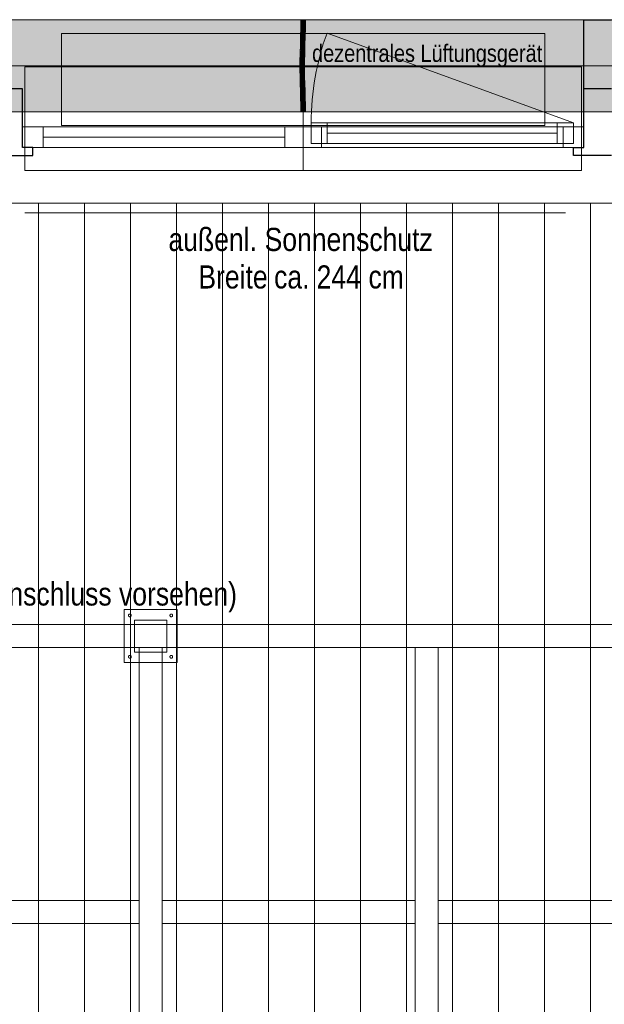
# Model space of a CAD drawing. Extents: x -620 to 300, y 62 to 1107.
# Tile 14 of 256: x -347 to -296, y 295 to 381. Entities that reach past the tile are written whole.
import ezdxf
from ezdxf.lldxf.tags import DXFTag

# ---------------------------------------------------------------- set-up
doc = ezdxf.new("R2010")
doc.units = 0
doc.layers.get('0').update_dxf_attribs({"lineweight": 35})
for name, color, linetype, lineweight, true_color in [('00_Beschriftung UZ', 3, 'Continuous', 13, 0x00ff00), ('30 -33 Aussenwände- 7 Fassade_ Elemente', 7, 'Continuous', 9, 0x00aacc), ('30 -35 Decken- 1 Konstruktion-Träger- Stahlbeton', 7, 'grob-A06G9FRA8I', 13, 0x33aa00), ('70 -72 Beschriftung- 1 Beschriftung allgemein', 7, 'Continuous', 9, 0xff6633), ('E_Leerrohr 20', 7, 'Continuous', 13, 0xcc0099), ('E_Leerrohr 20-Shading', 7, 'Continuous', 13, 0xcc0099)]:
    doc.layers.add(name, color=color, linetype=linetype, lineweight=lineweight, true_color=true_color)
for name, color, linetype, lineweight in [('60- 61 allgemeine Ausstattung- 4 Terrassen', 7, 'Continuous', 9), ('70 -71 Achsen- 1 Gebäudeachsen', 7, 'STRICHPUNKT2-A06G9FR98I', 18), ('Keine-1', 7, 'Continuous', 15)]:
    doc.layers.add(name, color=color, linetype=linetype, lineweight=lineweight)
doc.layers.add('iwb_Schraffur_Unterzug', color=7, linetype='Continuous', lineweight=5, true_color=0xffffcc, plot=False)
doc.styles.get("Standard").update_dxf_attribs({"font": 'ARIALN.TTF'})
tags = doc.linetypes.add('grob-A06G9FRA8I', pattern=[14, 3, -8, 3]).pattern_tags.tags
tags[8:9] = [DXFTag(74, 4), DXFTag(75, 0), DXFTag(340, '0'), DXFTag(46, 0.0), DXFTag(50, 0.0), DXFTag(44, 0.0), DXFTag(45, 0.0)]
tags[6:7] = [DXFTag(74, 4), DXFTag(75, 0), DXFTag(340, '0'), DXFTag(46, 0.0), DXFTag(50, 0.0), DXFTag(44, 0.0), DXFTag(45, 0.0)]
tags[4:5] = [DXFTag(74, 4), DXFTag(75, 0), DXFTag(340, '0'), DXFTag(46, 0.0), DXFTag(50, 0.0), DXFTag(44, 0.0), DXFTag(45, 0.0)]
tags = doc.linetypes.add('STRICHPUNKT2', pattern=[12.7, 6.35, -3.175, 0, -3.175]).pattern_tags.tags
tags[10:11] = [DXFTag(74, 4), DXFTag(75, 0), DXFTag(340, '0'), DXFTag(46, 0.0), DXFTag(50, 0.0), DXFTag(44, 0.0), DXFTag(45, 0.0)]
tags[8:9] = [DXFTag(74, 4), DXFTag(75, 0), DXFTag(340, '0'), DXFTag(46, 0.0), DXFTag(50, 0.0), DXFTag(44, 0.0), DXFTag(45, 0.0)]
tags[6:7] = [DXFTag(74, 4), DXFTag(75, 0), DXFTag(340, '0'), DXFTag(46, 0.0), DXFTag(50, 0.0), DXFTag(44, 0.0), DXFTag(45, 0.0)]
tags[4:5] = [DXFTag(74, 4), DXFTag(75, 0), DXFTag(340, '0'), DXFTag(46, 0.0), DXFTag(50, 0.0), DXFTag(44, 0.0), DXFTag(45, 0.0)]
tags = doc.linetypes.add('STRICHPUNKT2-A06G9FR98I', pattern=[12.7, 6.35, -3.175, 0, -3.175]).pattern_tags.tags
tags[10:11] = [DXFTag(74, 4), DXFTag(75, 0), DXFTag(340, '0'), DXFTag(46, 0.0), DXFTag(50, 0.0), DXFTag(44, 0.0), DXFTag(45, 0.0)]
tags[8:9] = [DXFTag(74, 4), DXFTag(75, 0), DXFTag(340, '0'), DXFTag(46, 0.0), DXFTag(50, 0.0), DXFTag(44, 0.0), DXFTag(45, 0.0)]
tags[6:7] = [DXFTag(74, 4), DXFTag(75, 0), DXFTag(340, '0'), DXFTag(46, 0.0), DXFTag(50, 0.0), DXFTag(44, 0.0), DXFTag(45, 0.0)]
tags[4:5] = [DXFTag(74, 4), DXFTag(75, 0), DXFTag(340, '0'), DXFTag(46, 0.0), DXFTag(50, 0.0), DXFTag(44, 0.0), DXFTag(45, 0.0)]

# ---------------------------------------------------------------- blocks, each defined once
blk = doc.blocks.new('Shading-A06G9FOT8I', base_point=(-321.726, 375.318))
at = {"layer": 'E_Leerrohr 20-Shading', "color": 223, "true_color": 0xc67fb4}
for points in [[(-322.024, 380.33), (-322.083, 380.331), (-322.041, 379.607), (-322.098, 379.608)], [(-322.018, 381.053), (-322.077, 381.053), (-322.024, 380.33), (-322.083, 380.331)], [(-322.039, 379.607), (-322.024, 380.33), (-322.041, 379.607)], [(-321.73, 380.326), (-321.741, 380.326), (-321.749, 379.6), (-321.757, 379.6)], [(-321.73, 380.326), (-321.733, 380.19), (-321.733, 379.599), (-321.748, 379.6)], [(-321.721, 381.053), (-321.735, 381.053), (-321.73, 380.326), (-321.741, 380.326)], [(-321.703, 380.326), (-321.711, 380.326), (-321.725, 379.599), (-321.733, 379.599)], [(-321.73, 380.326), (-321.733, 379.599), (-321.711, 380.326)], [(-321.73, 380.326), (-321.711, 380.326), (-321.721, 381.053), (-321.701, 381.053)], [(-321.687, 380.325), (-321.703, 380.326), (-321.714, 379.599), (-321.725, 379.599)], [(-321.714, 379.599), (-321.698, 379.599), (-321.687, 380.325), (-321.683, 380.325)], [(-321.691, 381.053), (-321.701, 381.053), (-321.703, 380.326), (-321.711, 380.326)], [(-321.677, 381.053), (-321.691, 381.053), (-321.687, 380.325), (-321.703, 380.326)], [(-321.687, 380.325), (-321.683, 380.325), (-321.677, 381.053)], [(-322.041, 379.607), (-322.098, 379.608), (-322.064, 378.883), (-322.118, 378.884)], [(-322.059, 378.882), (-322.039, 379.607), (-322.064, 378.883), (-322.041, 379.607)], [(-321.749, 379.6), (-321.757, 379.6), (-321.775, 378.875), (-321.776, 378.875)], [(-321.749, 379.6), (-321.775, 378.875), (-321.748, 379.6), (-321.771, 378.875)], [(-321.771, 378.875), (-321.76, 378.874), (-321.748, 379.6), (-321.733, 379.599)], [(-321.725, 379.599), (-321.733, 379.599), (-321.754, 378.874), (-321.76, 378.874)], [(-321.714, 379.599), (-321.725, 379.599), (-321.747, 378.874), (-321.754, 378.874)], [(-321.733, 380.19), (-321.749, 379.6), (-321.748, 379.6)], [(-321.747, 378.874), (-321.718, 378.873), (-321.714, 379.599), (-321.698, 379.599)], [(-322.125, 378.616), (-322.137, 378.158), (-322.072, 378.615), (-322.072, 378.608)], [(-322.087, 378.157), (-322.082, 378.287), (-322.137, 378.158), (-322.072, 378.608)], [(-322.118, 378.884), (-322.125, 378.616), (-322.064, 378.883), (-322.072, 378.615)], [(-322.078, 378.157), (-322.065, 378.656), (-322.087, 378.157)], [(-322.082, 378.287), (-322.065, 378.656), (-322.072, 378.608)], [(-322.072, 378.608), (-322.065, 378.656), (-322.064, 378.883), (-322.059, 378.882)], [(-321.783, 378.607), (-321.783, 378.613), (-321.795, 378.151)], [(-321.78, 378.581), (-321.783, 378.607), (-321.793, 378.151), (-321.795, 378.151)], [(-321.793, 378.151), (-321.787, 378.15), (-321.78, 378.581), (-321.773, 378.514)], [(-321.769, 378.469), (-321.773, 378.514), (-321.781, 378.15), (-321.787, 378.15)], [(-321.771, 378.875), (-321.783, 378.607), (-321.78, 378.581)], [(-321.771, 378.875), (-321.775, 378.875), (-321.783, 378.607), (-321.779, 378.742)], [(-321.775, 378.875), (-321.776, 378.875), (-321.783, 378.613)], [(-321.779, 378.742), (-321.783, 378.613), (-321.783, 378.607)], [(-321.78, 378.581), (-321.773, 378.514), (-321.771, 378.875), (-321.76, 378.874)], [(-321.754, 378.874), (-321.76, 378.874), (-321.769, 378.469), (-321.773, 378.514)], [(-321.766, 378.444), (-321.759, 378.613), (-321.769, 378.469), (-321.763, 378.613)], [(-321.766, 378.444), (-321.737, 378.149), (-321.747, 378.874), (-321.718, 378.873)], [(-321.759, 378.613), (-321.747, 378.874), (-321.763, 378.613), (-321.754, 378.874)], [(-322.087, 378.157), (-322.137, 378.158), (-322.111, 377.431), (-322.15, 377.431)], [(-322.092, 377.431), (-322.078, 378.157), (-322.111, 377.431), (-322.087, 378.157)], [(-321.806, 377.427), (-321.787, 378.15), (-321.809, 377.427), (-321.793, 378.151)], [(-321.793, 378.151), (-321.795, 378.151), (-321.809, 377.427)], [(-321.787, 378.15), (-321.806, 377.427), (-321.792, 377.755), (-321.803, 377.427)], [(-321.792, 377.755), (-321.803, 377.427), (-321.802, 377.427)], [(-321.78, 378.15), (-321.792, 377.755), (-321.75, 377.427), (-321.802, 377.427)], [(-321.792, 377.755), (-321.78, 378.15), (-321.781, 378.15)], [(-321.787, 378.15), (-321.792, 377.755), (-321.781, 378.15)], [(-321.766, 378.444), (-321.769, 378.469), (-321.78, 378.15), (-321.781, 378.15)], [(-321.78, 378.15), (-321.737, 378.149), (-321.766, 378.444)], [(-321.78, 378.15), (-321.75, 377.427), (-321.737, 378.149)], [(-322.116, 376.704), (-322.115, 376.899), (-322.154, 376.704), (-322.153, 376.898)], [(-322.115, 376.899), (-322.111, 377.431), (-322.153, 376.898), (-322.15, 377.431)], [(-322.095, 376.704), (-322.092, 377.431), (-322.116, 376.704), (-322.111, 377.431)], [(-321.811, 376.9), (-321.811, 376.902), (-321.812, 376.705)], [(-321.808, 376.889), (-321.811, 376.9), (-321.81, 376.705), (-321.812, 376.705)], [(-321.806, 377.427), (-321.809, 377.427), (-321.811, 376.902)], [(-321.808, 377.28), (-321.811, 376.902), (-321.811, 376.9)], [(-321.811, 376.9), (-321.807, 377.064), (-321.809, 377.065)], [(-321.808, 376.889), (-321.806, 377.064), (-321.811, 376.9), (-321.807, 377.064)], [(-321.81, 376.705), (-321.808, 376.705), (-321.808, 376.889), (-321.807, 376.886)], [(-321.807, 377.064), (-321.808, 377.28), (-321.809, 377.065)], [(-321.807, 377.064), (-321.805, 377.138), (-321.808, 377.28), (-321.806, 377.427)], [(-321.808, 376.889), (-321.807, 376.886), (-321.805, 377.138)], [(-321.808, 376.705), (-321.754, 376.705), (-321.807, 376.886)], [(-321.806, 377.064), (-321.805, 377.138), (-321.807, 377.064)], [(-321.805, 377.064), (-321.807, 376.886), (-321.752, 377.064), (-321.754, 376.705)], [(-321.806, 377.427), (-321.805, 377.138), (-321.803, 377.427)], [(-321.75, 377.427), (-321.805, 377.138), (-321.752, 377.064), (-321.805, 377.064)], [(-321.805, 377.138), (-321.75, 377.427), (-321.802, 377.427)], [(-321.803, 377.427), (-321.805, 377.138), (-321.802, 377.427)], [(-322.116, 376.704), (-322.154, 376.704), (-322.103, 376.093), (-322.146, 376.092)], [(-322.103, 376.093), (-322.146, 376.092), (-322.077, 375.483), (-322.131, 375.482)], [(-322.087, 376.093), (-322.095, 376.704), (-322.103, 376.093), (-322.116, 376.704)], [(-322.072, 375.484), (-322.087, 376.093), (-322.077, 375.483), (-322.103, 376.093)], [(-321.795, 376.099), (-321.808, 376.705), (-321.804, 376.099), (-321.81, 376.705)], [(-321.746, 376.1), (-321.754, 376.705), (-321.795, 376.099), (-321.808, 376.705)], [(-321.795, 376.099), (-321.804, 376.099), (-321.769, 375.492), (-321.789, 375.491)], [(-321.731, 375.493), (-321.746, 376.1), (-321.769, 375.492), (-321.795, 376.099)], [(-322.054, 374.875), (-322.065, 375.245), (-322.131, 375.482), (-322.077, 375.483)], [(-322.054, 374.875), (-322.131, 375.482), (-322.113, 374.873)], [(-322.065, 375.245), (-322.072, 375.484), (-322.077, 375.483)], [(-321.769, 375.492), (-321.789, 375.491), (-321.738, 374.884), (-321.771, 374.883)], [(-321.726, 375.318), (-321.731, 375.493), (-321.76, 375.317), (-321.769, 375.492)], [(-321.738, 374.884), (-321.713, 374.885), (-321.76, 375.317), (-321.726, 375.318)], [(-322.054, 374.875), (-322.113, 374.873), (-322.036, 374.267), (-322.095, 374.265)], [(-322.037, 374.267), (-322.095, 374.265), (-322.024, 373.66), (-322.082, 373.659)], [(-322.023, 373.66), (-322.036, 374.267), (-322.024, 373.66), (-322.037, 374.267)], [(-321.738, 374.884), (-321.771, 374.883), (-321.708, 374.275), (-321.754, 374.274)], [(-321.708, 374.275), (-321.754, 374.274), (-321.686, 373.665), (-321.74, 373.664)], [(-321.695, 374.275), (-321.713, 374.885), (-321.708, 374.275), (-321.738, 374.884)], [(-321.682, 373.665), (-321.695, 374.275), (-321.686, 373.665), (-321.708, 374.275)], [(-322.023, 373.66), (-322.082, 373.659), (-322.018, 373.053), (-322.077, 373.053)], [(-321.677, 373.053), (-321.686, 373.665), (-321.735, 373.053), (-321.74, 373.664)], [(-321.677, 373.053), (-321.682, 373.665), (-321.686, 373.665)]]:
    blk.add_solid(points, dxfattribs=at)
at = {"layer": 'E_Leerrohr 20-Shading', "color": 231, "true_color": 0xe17fc9}
for points in [[(-321.974, 379.605), (-321.977, 380.33), (-322.037, 379.728), (-322.02, 380.33)], [(-322.02, 380.33), (-322.024, 380.33), (-322.037, 379.728)], [(-321.984, 381.053), (-322.018, 381.053), (-321.977, 380.33), (-322.024, 380.33)], [(-321.955, 380.329), (-321.96, 381.053), (-321.977, 380.33), (-321.984, 381.053)], [(-321.955, 379.605), (-321.955, 380.329), (-321.974, 379.605), (-321.977, 380.33)], [(-321.911, 380.329), (-321.911, 381.053), (-321.955, 380.329), (-321.96, 381.053)], [(-321.955, 379.605), (-321.911, 380.329), (-321.955, 380.329)], [(-321.955, 379.605), (-321.92, 379.604), (-321.911, 380.329), (-321.912, 380.189)], [(-321.898, 379.603), (-321.883, 380.328), (-321.916, 379.604), (-321.911, 380.329)], [(-321.883, 380.328), (-321.877, 381.053), (-321.911, 380.329), (-321.911, 381.053)], [(-321.872, 380.328), (-321.883, 380.328), (-321.861, 379.603), (-321.898, 379.603)], [(-321.877, 381.053), (-321.883, 380.328), (-321.878, 380.328)], [(-321.872, 380.328), (-321.877, 381.053), (-321.878, 380.328)], [(-321.741, 380.326), (-321.735, 381.053), (-321.872, 380.328), (-321.877, 381.053)], [(-321.757, 379.6), (-321.741, 380.326), (-321.861, 379.603), (-321.872, 380.328)], [(-321.974, 379.605), (-322.039, 379.607), (-321.973, 378.88), (-322.059, 378.882)], [(-321.974, 379.605), (-322.037, 379.728), (-322.039, 379.607)], [(-321.957, 378.88), (-321.955, 379.605), (-321.973, 378.88), (-321.974, 379.605)], [(-321.957, 378.88), (-321.931, 378.879), (-321.955, 379.605), (-321.92, 379.604)], [(-321.931, 378.879), (-321.922, 378.879), (-321.92, 379.604), (-321.916, 379.604)], [(-321.918, 378.879), (-321.898, 379.603), (-321.922, 378.879), (-321.916, 379.604)], [(-321.92, 379.604), (-321.916, 379.604), (-321.912, 380.189)], [(-321.757, 379.6), (-321.898, 379.603), (-321.776, 378.875), (-321.918, 378.879)], [(-322.065, 378.656), (-322.078, 378.157), (-322.056, 378.156)], [(-321.972, 378.254), (-322.059, 378.882), (-322.056, 378.156), (-322.065, 378.656)], [(-321.972, 378.366), (-322.059, 378.882), (-321.972, 378.254)], [(-321.973, 378.88), (-322.059, 378.882), (-321.972, 378.366)], [(-321.957, 378.88), (-321.973, 378.88), (-321.958, 378.281), (-321.972, 378.366)], [(-321.957, 378.88), (-321.958, 378.281), (-321.931, 378.879), (-321.934, 378.687)], [(-321.934, 378.687), (-321.958, 378.281), (-321.942, 378.182)], [(-321.922, 378.879), (-321.934, 378.687), (-321.937, 378.154), (-321.942, 378.182)], [(-321.924, 378.742), (-321.922, 378.879), (-321.937, 378.154)], [(-321.925, 378.614), (-321.924, 378.742), (-321.937, 378.154)], [(-321.925, 378.614), (-321.937, 378.154), (-321.922, 378.614), (-321.933, 378.154)], [(-321.934, 378.687), (-321.922, 378.879), (-321.931, 378.879)], [(-321.933, 378.154), (-321.894, 378.153), (-321.922, 378.614), (-321.891, 378.614)], [(-321.925, 378.614), (-321.918, 378.879), (-321.922, 378.879)], [(-321.783, 378.613), (-321.776, 378.875), (-321.925, 378.614), (-321.918, 378.879)], [(-321.891, 378.614), (-321.894, 378.153), (-321.842, 378.614), (-321.834, 378.152)], [(-321.834, 378.152), (-321.795, 378.151), (-321.842, 378.614), (-321.783, 378.613)], [(-322.056, 378.156), (-322.078, 378.157), (-322.046, 377.43), (-322.092, 377.431)], [(-321.972, 378.254), (-322.056, 378.156), (-321.972, 378.155)], [(-322.046, 377.43), (-321.968, 377.429), (-322.056, 378.156), (-321.972, 378.155)], [(-321.958, 378.281), (-321.972, 378.366), (-321.958, 378.154), (-321.972, 378.254)], [(-321.958, 378.154), (-321.972, 378.254), (-321.972, 378.155)], [(-321.968, 377.429), (-321.957, 377.429), (-321.972, 378.155), (-321.958, 378.154)], [(-321.958, 378.281), (-321.958, 378.154), (-321.942, 378.182), (-321.942, 378.154)], [(-321.957, 377.429), (-321.95, 377.429), (-321.958, 378.154), (-321.942, 378.154)], [(-321.95, 377.429), (-321.937, 378.154), (-321.942, 378.154)], [(-321.933, 378.154), (-321.937, 378.154), (-321.947, 377.429), (-321.95, 377.429)], [(-321.898, 377.428), (-321.894, 378.153), (-321.947, 377.429), (-321.933, 378.154)], [(-321.942, 378.154), (-321.937, 378.154), (-321.942, 378.182)], [(-321.898, 377.428), (-321.824, 377.428), (-321.894, 378.153), (-321.834, 378.152)], [(-321.824, 377.428), (-321.809, 377.427), (-321.834, 378.152), (-321.795, 378.151)], [(-322.095, 376.704), (-322.044, 376.704), (-322.092, 377.431), (-322.045, 377.187)], [(-322.092, 377.431), (-322.045, 377.187), (-322.046, 377.43)], [(-322.046, 377.43), (-322.045, 377.187), (-321.968, 377.429), (-321.968, 377.4)], [(-321.964, 377.068), (-321.968, 377.4), (-322.023, 377.068), (-322.045, 377.187)], [(-322.045, 377.187), (-322.044, 376.704), (-321.96, 376.738), (-321.96, 376.704)], [(-321.96, 376.738), (-321.964, 377.068), (-322.023, 377.068)], [(-321.968, 377.4), (-321.957, 377.429), (-321.968, 377.429)], [(-321.955, 377.068), (-321.957, 377.429), (-321.964, 377.068), (-321.968, 377.4)], [(-321.954, 376.704), (-321.955, 377.068), (-321.96, 376.738), (-321.964, 377.068)], [(-321.957, 377.429), (-321.954, 376.704), (-321.953, 376.901)], [(-321.953, 376.901), (-321.95, 377.429), (-321.957, 377.429)], [(-321.954, 376.704), (-321.934, 376.704), (-321.953, 376.901), (-321.932, 376.901)], [(-321.899, 376.901), (-321.898, 377.428), (-321.953, 376.901), (-321.95, 377.429)], [(-321.934, 376.704), (-321.899, 376.705), (-321.932, 376.901), (-321.899, 376.901)], [(-321.899, 376.901), (-321.823, 376.902), (-321.898, 377.428), (-321.824, 377.428)], [(-321.823, 376.902), (-321.899, 376.901), (-321.825, 376.705), (-321.899, 376.705)], [(-321.823, 376.902), (-321.825, 376.705), (-321.822, 376.809)], [(-321.825, 376.705), (-321.822, 376.705), (-321.822, 376.809)], [(-321.823, 376.902), (-321.811, 376.902), (-321.824, 377.428), (-321.809, 377.427)], [(-321.822, 376.705), (-321.812, 376.705), (-321.823, 376.902), (-321.811, 376.902)], [(-322.044, 376.704), (-322.095, 376.704), (-322.05, 376.094), (-322.087, 376.093)], [(-322.05, 376.094), (-322.087, 376.093), (-322.06, 375.484), (-322.072, 375.484)], [(-321.931, 375.487), (-321.946, 376.096), (-322.06, 375.484), (-322.05, 376.094)], [(-322.05, 376.094), (-321.947, 376.096), (-322.044, 376.704), (-321.96, 376.704)], [(-321.96, 376.704), (-321.954, 376.704), (-321.96, 376.738)], [(-321.947, 376.096), (-321.946, 376.096), (-321.96, 376.704), (-321.954, 376.704)], [(-321.934, 376.704), (-321.954, 376.704), (-321.932, 376.096), (-321.946, 376.096)], [(-321.897, 376.097), (-321.946, 376.096), (-321.892, 375.488), (-321.931, 375.487)], [(-321.897, 376.097), (-321.899, 376.705), (-321.932, 376.096), (-321.934, 376.704)], [(-321.899, 376.705), (-321.897, 376.097), (-321.825, 376.705), (-321.84, 376.098)], [(-321.892, 375.488), (-321.838, 375.49), (-321.897, 376.097), (-321.828, 376.098)], [(-321.84, 376.098), (-321.828, 376.098), (-321.825, 376.705), (-321.822, 376.705)], [(-321.838, 375.49), (-321.789, 375.491), (-321.828, 376.098), (-321.804, 376.099)], [(-321.828, 376.098), (-321.804, 376.099), (-321.822, 376.705), (-321.812, 376.705)], [(-322.06, 375.484), (-322.072, 375.484), (-322.065, 375.245)], [(-322.064, 375.315), (-322.065, 375.245), (-322.031, 375.315), (-322.031, 375.163)], [(-322.054, 374.875), (-322.03, 374.875), (-322.065, 375.245), (-322.031, 375.163)], [(-321.926, 375.316), (-321.931, 375.487), (-322.064, 375.315), (-322.06, 375.484)], [(-322.031, 375.163), (-321.913, 374.879), (-322.031, 375.315), (-321.926, 375.316)], [(-322.03, 374.875), (-321.913, 374.879), (-322.031, 375.163)], [(-321.892, 375.488), (-321.931, 375.487), (-321.887, 374.88), (-321.913, 374.879)], [(-321.887, 374.88), (-321.851, 374.881), (-321.892, 375.488), (-321.838, 375.49)], [(-321.851, 374.881), (-321.771, 374.883), (-321.838, 375.49), (-321.789, 375.491)], [(-322.03, 374.875), (-322.054, 374.875), (-322.027, 374.267), (-322.036, 374.267)], [(-322.027, 374.267), (-322.036, 374.267), (-322.023, 373.66)], [(-321.895, 374.27), (-321.913, 374.879), (-322.027, 374.267), (-322.03, 374.875)], [(-321.882, 373.662), (-321.895, 374.27), (-322.023, 373.66), (-322.027, 374.267)], [(-321.887, 374.88), (-321.913, 374.879), (-321.882, 374.271), (-321.895, 374.27)], [(-321.882, 374.271), (-321.895, 374.27), (-321.878, 373.662), (-321.882, 373.662)], [(-321.882, 374.271), (-321.863, 374.271), (-321.887, 374.88), (-321.851, 374.881)], [(-321.74, 373.664), (-321.754, 374.274), (-321.878, 373.662), (-321.882, 374.271)], [(-321.863, 374.271), (-321.754, 374.274), (-321.851, 374.881), (-321.771, 374.883)], [(-321.882, 373.662), (-322.023, 373.66), (-321.877, 373.053), (-322.018, 373.053)], [(-321.74, 373.664), (-321.882, 373.662), (-321.735, 373.053), (-321.877, 373.053)]]:
    blk.add_solid(points, dxfattribs=at)
blk = doc.blocks.new('Shading-A06G9FOV8I', base_point=(-321.771, 380.265))
at = {"layer": 'E_Leerrohr 20-Shading', "color": 213, "true_color": 0xd67fc0}
for points in [[(-322.017, 381.065), (-322.207, 381.065), (-322.017, 381.053), (-322.207, 381.053)], [(-322.077, 381.053), (-322.077, 380.265), (-321.897, 381.053), (-321.895, 380.265)], [(-321.989, 381.065), (-322.017, 381.065), (-321.989, 381.053), (-322.017, 381.053)], [(-321.968, 381.065), (-321.989, 381.065), (-321.968, 381.053), (-321.989, 381.053)], [(-321.966, 381.053), (-321.966, 381.065), (-321.968, 381.053), (-321.968, 381.065)], [(-321.964, 381.065), (-321.966, 381.065), (-321.964, 381.053), (-321.966, 381.053)], [(-321.964, 381.053), (-321.877, 381.053), (-321.964, 381.065), (-321.877, 381.065)], [(-321.877, 381.053), (-321.897, 381.053), (-321.877, 380.621), (-321.877, 380.475)], [(-321.877, 380.475), (-321.897, 381.053), (-321.879, 380.265), (-321.895, 380.265)], [(-321.877, 380.448), (-321.877, 380.475), (-321.878, 380.265), (-321.879, 380.265)], [(-321.878, 380.265), (-321.877, 380.265), (-321.877, 380.448)], [(-321.666, 381.065), (-321.877, 381.065), (-321.666, 381.053), (-321.877, 381.053)], [(-321.827, 381.053), (-321.877, 381.053), (-321.873, 380.265), (-321.877, 380.448)], [(-321.877, 380.475), (-321.877, 380.448), (-321.877, 380.621)], [(-321.877, 380.448), (-321.877, 380.265), (-321.873, 380.265)], [(-321.827, 381.053), (-321.873, 380.265), (-321.832, 380.265)], [(-321.827, 381.053), (-321.832, 380.265), (-321.758, 381.053), (-321.771, 380.265)], [(-321.771, 380.265), (-321.677, 380.265), (-321.758, 381.053), (-321.677, 381.053)], [(-321.661, 381.065), (-321.666, 381.065), (-321.661, 381.053), (-321.666, 381.053)], [(-321.606, 381.053), (-321.605, 381.065), (-321.661, 381.053), (-321.661, 381.065)], [(-321.606, 381.053), (-321.547, 381.053), (-321.605, 381.065), (-321.547, 381.065)]]:
    blk.add_solid(points, dxfattribs=at)
blk = doc.blocks.new('Shading-A06G9FOX8I', base_point=(-321.677, 373.053))
at = {"layer": 'E_Leerrohr 20-Shading', "color": 213, "true_color": 0xd67fc0}
for points in [[(-321.877, 373.053), (-321.879, 373.841), (-322.077, 373.053), (-322.077, 373.841)], [(-321.877, 373.053), (-321.877, 373.841), (-321.879, 373.841)], [(-321.677, 373.053), (-321.677, 373.841), (-321.877, 373.053), (-321.872, 373.841)], [(-321.872, 373.841), (-321.877, 373.841), (-321.877, 373.053)], [(-321.968, 373.053), (-322.207, 373.053), (-321.968, 373.041), (-322.207, 373.041)], [(-321.877, 373.041), (-321.877, 373.053), (-321.968, 373.041), (-321.968, 373.053)], [(-321.655, 373.053), (-321.877, 373.053), (-321.655, 373.041), (-321.877, 373.041)], [(-321.547, 373.041), (-321.547, 373.053), (-321.655, 373.041), (-321.655, 373.053)]]:
    blk.add_solid(points, dxfattribs=at)
blk = doc.blocks.new('Referenz-A06G9FRB8I')
at = {"layer": '00_Beschriftung UZ', "color": 0, "lineweight": 0}
blk.add_solid([(-348.807, 378.383), (-347.475, 381.053), (-346.137, 378.384)], dxfattribs=at)
at = {"layer": '30 -33 Aussenwände- 7 Fassade_ Elemente', "color": 0, "linetype": 'Continuous', "ltscale": 0.13}
for p, q in [((-295.075, 381.053), (-451.075, 381.053)), ((-346.275, 369.953), (-346.275, 371.753)), ((-346.275, 371.753), (-321.875, 371.753)), ((-321.875, 371.753), (-321.875, 369.953)), ((-321.875, 371.753), (-297.475, 371.753)), ((-321.175, 372.103), (-298.375, 372.103)), ((-321.175, 370.303), (-321.175, 372.103)), ((-298.375, 372.103), (-298.375, 370.303)), ((-297.475, 371.753), (-297.475, 369.953)), ((-321.875, 369.953), (-346.275, 369.953)), ((-297.475, 369.953), (-321.875, 369.953)), ((-298.375, 370.303), (-321.175, 370.303)), ((-454.175, 365.113), (-291.975, 365.113))]:
    blk.add_line(p, q, dxfattribs=at)
at = {"layer": '30 -33 Aussenwände- 7 Fassade_ Elemente', "color": 0, "linetype": 'Continuous', "lineweight": -2, "ltscale": 0.25}
for p, q in [((-297.475, 381.053), (-295.075, 381.053)), ((-297.475, 375.053), (-297.475, 381.053)), ((-346.275, 375.053), (-348.675, 375.053)), ((-346.275, 369.953), (-346.275, 375.053)), ((-295.075, 375.053), (-297.475, 375.053)), ((-297.475, 369.953), (-297.475, 375.053)), ((-345.375, 369.953), (-346.275, 369.953)), ((-345.375, 369.253), (-345.375, 369.953)), ((-298.375, 369.953), (-297.475, 369.953)), ((-298.375, 369.253), (-298.375, 369.953)), ((-349.575, 369.253), (-345.375, 369.253)), ((-295.075, 369.253), (-298.375, 369.253))]:
    blk.add_line(p, q, dxfattribs=at)
at = {"layer": '30 -33 Aussenwände- 7 Fassade_ Elemente', "color": 0, "linetype": 'grob-A06G9FRA8I', "ltscale": 0.13}
for p, q in [((-342.875, 371.853), (-342.875, 379.853)), ((-342.875, 379.853), (-300.875, 379.853)), ((-298.375, 372.103), (-319.8, 379.901)), ((-300.875, 379.853), (-300.875, 371.853)), ((-300.875, 371.853), (-342.875, 371.853))]:
    blk.add_line(p, q, dxfattribs=at)
at = {"layer": '30 -33 Aussenwände- 7 Fassade_ Elemente', "color": 0}
for p, q in [((-346.075, 376.953), (-346.075, 371.753)), ((-321.875, 376.953), (-346.075, 376.953)), ((-297.675, 376.953), (-321.875, 376.953)), ((-321.875, 371.753), (-321.875, 376.953)), ((-297.675, 371.753), (-297.675, 376.953)), ((-346.075, 371.753), (-346.075, 369.953)), ((-344.475, 371.753), (-346.075, 371.753)), ((-344.475, 371.753), (-323.475, 371.753)), ((-344.475, 369.953), (-344.475, 371.753)), ((-323.475, 371.753), (-323.475, 369.953)), ((-323.475, 371.753), (-321.875, 371.753)), ((-321.875, 371.753), (-321.875, 369.953)), ((-320.275, 371.753), (-321.875, 371.753)), ((-321.175, 370.303), (-321.175, 372.103)), ((-321.175, 372.103), (-319.775, 372.103)), ((-320.275, 369.953), (-320.275, 371.753)), ((-319.775, 372.103), (-299.775, 372.103)), ((-319.775, 370.303), (-319.775, 372.103)), ((-299.775, 372.103), (-299.775, 370.303)), ((-299.775, 372.103), (-298.375, 372.103)), ((-299.275, 369.953), (-299.275, 371.753)), ((-299.275, 371.753), (-297.675, 371.753)), ((-298.375, 372.103), (-298.375, 370.303)), ((-297.675, 371.753), (-297.675, 369.953)), ((-344.475, 370.853), (-323.475, 370.853)), ((-299.775, 371.203), (-319.775, 371.203)), ((-346.075, 367.953), (-346.075, 369.953)), ((-346.075, 369.953), (-344.475, 369.953)), ((-323.475, 369.953), (-344.475, 369.953)), ((-321.875, 369.953), (-323.475, 369.953)), ((-321.875, 369.953), (-321.875, 367.953)), ((-321.875, 369.953), (-320.275, 369.953)), ((-319.775, 370.303), (-321.175, 370.303)), ((-299.275, 369.953), (-320.275, 369.953)), ((-299.775, 370.303), (-319.775, 370.303)), ((-298.375, 370.303), (-299.775, 370.303)), ((-297.675, 369.953), (-299.275, 369.953)), ((-297.675, 369.953), (-297.675, 367.953)), ((-321.875, 367.953), (-346.075, 367.953)), ((-297.675, 367.953), (-321.875, 367.953))]:
    blk.add_line(p, q, dxfattribs=at)
at = {"layer": '30 -33 Aussenwände- 7 Fassade_ Elemente', "color": 0, "linetype": 'Continuous', "lineweight": 18, "ltscale": 0.18}
for p, q in [((-346.275, 369.953), (-346.275, 371.753)), ((-346.275, 371.753), (-344.475, 371.753)), ((-344.475, 371.753), (-344.475, 369.953)), ((-323.475, 369.953), (-323.475, 371.753)), ((-323.475, 371.753), (-321.875, 371.753)), ((-321.875, 371.753), (-321.875, 369.953)), ((-321.875, 371.753), (-320.275, 371.753)), ((-321.175, 372.103), (-319.775, 372.103)), ((-321.175, 370.303), (-321.175, 372.103)), ((-320.275, 371.753), (-320.275, 369.953)), ((-319.775, 372.103), (-319.775, 370.303)), ((-299.775, 370.303), (-299.775, 372.103)), ((-299.775, 372.103), (-298.375, 372.103)), ((-299.275, 369.953), (-299.275, 371.753)), ((-299.275, 371.753), (-297.475, 371.753)), ((-298.375, 372.103), (-298.375, 370.303)), ((-297.475, 371.753), (-297.475, 369.953)), ((-323.475, 370.853), (-344.475, 370.853)), ((-319.775, 371.203), (-299.775, 371.203)), ((-344.475, 369.953), (-346.275, 369.953)), ((-321.875, 369.953), (-323.475, 369.953)), ((-320.275, 369.953), (-321.875, 369.953)), ((-319.775, 370.303), (-321.175, 370.303)), ((-298.375, 370.303), (-299.775, 370.303)), ((-297.475, 369.953), (-299.275, 369.953))]:
    blk.add_line(p, q, dxfattribs=at)
at = {"layer": '30 -33 Aussenwände- 7 Fassade_ Elemente', "color": 0, "linetype": 'grob-A06G9FRA8I', "ltscale": 0.13}
blk.add_ellipse((-298.375, 372.103), major_axis=(-21.425, 7.798), ratio=1, start_param=0, end_param=0.349066, dxfattribs=at)
at = {"layer": '30 -35 Decken- 1 Konstruktion-Träger- Stahlbeton', "color": 0}
for p, q in [((-451.575, 381.053), (35.425, 381.053)), ((-451.575, 373.053), (35.425, 373.053))]:
    blk.add_line(p, q, dxfattribs=at)
at = {"layer": '60- 61 allgemeine Ausstattung- 4 Terrassen', "color": 0}
for p, q in [((-286.141, 365.113), (-443.635, 365.113)), ((-344.888, 256.453), (-344.888, 365.113)), ((-340.888, 256.453), (-340.888, 365.113)), ((-336.888, 256.453), (-336.888, 365.113)), ((-332.888, 256.453), (-332.888, 365.113)), ((-328.888, 256.453), (-328.888, 365.113)), ((-324.888, 256.453), (-324.888, 365.113)), ((-320.888, 256.453), (-320.888, 365.113)), ((-316.888, 256.453), (-316.888, 365.113)), ((-312.888, 256.453), (-312.888, 365.113)), ((-308.888, 256.453), (-308.888, 365.113)), ((-304.888, 256.453), (-304.888, 365.113)), ((-300.888, 256.453), (-300.888, 365.113)), ((-296.888, 256.453), (-296.888, 365.113))]:
    blk.add_line(p, q, dxfattribs=at)
at = {"layer": '60- 61 allgemeine Ausstattung- 4 Terrassen', "color": 0, "lineweight": 18}
for p, q in [((-336.541, 328.853), (-333.741, 328.853)), ((-336.541, 326.053), (-336.541, 328.853)), ((-333.741, 328.853), (-333.741, 326.053)), ((-333.741, 326.053), (-336.541, 326.053))]:
    blk.add_line(p, q, dxfattribs=at)
at = {"layer": '60- 61 allgemeine Ausstattung- 4 Terrassen', "color": 0, "linetype": 'grob-A06G9FRA8I', "ltscale": 0.13}
for p, q in [((-382.141, 328.453), (-286.034, 328.453)), ((-286.034, 326.453), (-382.141, 326.453)), ((-336.141, 326.453), (-336.141, 258.453)), ((-334.141, 326.453), (-334.141, 258.453)), ((-312.141, 326.453), (-312.141, 258.453)), ((-310.141, 326.453), (-310.141, 258.453)), ((-358.141, 304.453), (-336.141, 304.453)), ((-334.141, 304.453), (-312.141, 304.453)), ((-310.141, 304.453), (-288.141, 304.453)), ((-336.141, 302.453), (-358.141, 302.453)), ((-312.141, 302.453), (-334.141, 302.453)), ((-288.141, 302.453), (-310.141, 302.453))]:
    blk.add_line(p, q, dxfattribs=at)
at = {"layer": '70 -71 Achsen- 1 Gebäudeachsen', "color": 0, "linetype": 'STRICHPUNKT2-A06G9FR98I', "ltscale": 0.18}
blk.add_line((-538.628, 377.053), (75.968, 377.053), dxfattribs=at)
at = {"layer": '70 -72 Beschriftung- 1 Beschriftung allgemein', "color": 0, "linetype": 'Continuous', "ltscale": 0.13}
blk.add_line((-346.076, 364.261), (-299.076, 364.261), dxfattribs=at)
at = {"layer": 'Keine-1', "color": 0, "linetype": 'grob-A06G9FRA8I', "lineweight": 9, "ltscale": 0.13}
for p, q in [((-337.441, 329.753), (-332.841, 329.753)), ((-337.441, 325.153), (-337.441, 329.753)), ((-332.841, 329.753), (-332.841, 325.153)), ((-337.061, 329.253), (-337.06, 329.265)), ((-337.06, 329.241), (-337.061, 329.253)), ((-337.06, 329.265), (-337.058, 329.277)), ((-337.058, 329.23), (-337.06, 329.241)), ((-337.058, 329.277), (-337.055, 329.288)), ((-337.055, 329.218), (-337.058, 329.23)), ((-337.055, 329.288), (-337.051, 329.299)), ((-337.051, 329.207), (-337.055, 329.218)), ((-337.051, 329.299), (-337.046, 329.31)), ((-337.046, 329.197), (-337.051, 329.207)), ((-337.046, 329.31), (-337.04, 329.32)), ((-337.04, 329.186), (-337.046, 329.197)), ((-337.04, 329.32), (-337.033, 329.329)), ((-337.033, 329.177), (-337.04, 329.186)), ((-337.033, 329.329), (-337.025, 329.338)), ((-337.025, 329.168), (-337.033, 329.177)), ((-337.025, 329.338), (-337.017, 329.346)), ((-337.017, 329.16), (-337.025, 329.168)), ((-337.017, 329.346), (-337.007, 329.353)), ((-337.007, 329.153), (-337.017, 329.16)), ((-337.007, 329.353), (-336.997, 329.359)), ((-336.997, 329.147), (-337.007, 329.153)), ((-336.997, 329.359), (-336.986, 329.364)), ((-336.986, 329.142), (-336.997, 329.147)), ((-336.986, 329.364), (-336.975, 329.368)), ((-336.975, 329.138), (-336.986, 329.142)), ((-336.975, 329.368), (-336.964, 329.371)), ((-336.964, 329.135), (-336.975, 329.138)), ((-336.964, 329.371), (-336.952, 329.373)), ((-336.952, 329.134), (-336.964, 329.135)), ((-336.952, 329.373), (-336.941, 329.373)), ((-336.941, 329.133), (-336.952, 329.134)), ((-336.941, 329.373), (-336.929, 329.373)), ((-336.929, 329.134), (-336.941, 329.133)), ((-336.929, 329.373), (-336.917, 329.371)), ((-336.917, 329.135), (-336.929, 329.134)), ((-336.917, 329.371), (-336.906, 329.368)), ((-336.906, 329.138), (-336.917, 329.135)), ((-336.906, 329.368), (-336.895, 329.364)), ((-336.895, 329.142), (-336.906, 329.138)), ((-336.895, 329.364), (-336.884, 329.359)), ((-336.884, 329.147), (-336.895, 329.142)), ((-336.884, 329.359), (-336.874, 329.353)), ((-336.874, 329.153), (-336.884, 329.147)), ((-336.874, 329.353), (-336.864, 329.346)), ((-336.864, 329.16), (-336.874, 329.153)), ((-336.864, 329.346), (-336.856, 329.338)), ((-336.856, 329.168), (-336.864, 329.16)), ((-336.856, 329.338), (-336.848, 329.329)), ((-336.848, 329.177), (-336.856, 329.168)), ((-336.848, 329.329), (-336.841, 329.32)), ((-336.841, 329.186), (-336.848, 329.177)), ((-336.841, 329.32), (-336.835, 329.31)), ((-336.835, 329.197), (-336.841, 329.186)), ((-336.835, 329.31), (-336.83, 329.299)), ((-336.83, 329.207), (-336.835, 329.197)), ((-336.83, 329.299), (-336.826, 329.288)), ((-336.826, 329.218), (-336.83, 329.207)), ((-336.826, 329.288), (-336.823, 329.277)), ((-336.823, 329.23), (-336.826, 329.218)), ((-336.823, 329.277), (-336.821, 329.265)), ((-336.821, 329.241), (-336.823, 329.23)), ((-336.821, 329.265), (-336.821, 329.253)), ((-336.821, 329.253), (-336.821, 329.241)), ((-333.461, 329.253), (-333.46, 329.265)), ((-333.46, 329.241), (-333.461, 329.253)), ((-333.46, 329.265), (-333.458, 329.277)), ((-333.458, 329.23), (-333.46, 329.241)), ((-333.458, 329.277), (-333.455, 329.288)), ((-333.455, 329.218), (-333.458, 329.23)), ((-333.455, 329.288), (-333.451, 329.299)), ((-333.451, 329.207), (-333.455, 329.218)), ((-333.451, 329.299), (-333.446, 329.31)), ((-333.446, 329.197), (-333.451, 329.207)), ((-333.446, 329.31), (-333.44, 329.32)), ((-333.44, 329.186), (-333.446, 329.197)), ((-333.44, 329.32), (-333.433, 329.329)), ((-333.433, 329.177), (-333.44, 329.186)), ((-333.433, 329.329), (-333.425, 329.338)), ((-333.425, 329.168), (-333.433, 329.177)), ((-333.425, 329.338), (-333.417, 329.346)), ((-333.417, 329.16), (-333.425, 329.168)), ((-333.417, 329.346), (-333.407, 329.353)), ((-333.407, 329.153), (-333.417, 329.16)), ((-333.407, 329.353), (-333.397, 329.359)), ((-333.397, 329.147), (-333.407, 329.153)), ((-333.397, 329.359), (-333.386, 329.364)), ((-333.386, 329.142), (-333.397, 329.147)), ((-333.386, 329.364), (-333.375, 329.368)), ((-333.375, 329.138), (-333.386, 329.142)), ((-333.375, 329.368), (-333.364, 329.371)), ((-333.364, 329.135), (-333.375, 329.138)), ((-333.364, 329.371), (-333.352, 329.373)), ((-333.352, 329.134), (-333.364, 329.135)), ((-333.352, 329.373), (-333.341, 329.373)), ((-333.341, 329.133), (-333.352, 329.134)), ((-333.341, 329.373), (-333.329, 329.373)), ((-333.329, 329.134), (-333.341, 329.133)), ((-333.329, 329.373), (-333.317, 329.371)), ((-333.317, 329.135), (-333.329, 329.134)), ((-333.317, 329.371), (-333.306, 329.368)), ((-333.306, 329.138), (-333.317, 329.135)), ((-333.306, 329.368), (-333.295, 329.364)), ((-333.295, 329.142), (-333.306, 329.138)), ((-333.295, 329.364), (-333.284, 329.359)), ((-333.284, 329.147), (-333.295, 329.142)), ((-333.284, 329.359), (-333.274, 329.353)), ((-333.274, 329.153), (-333.284, 329.147)), ((-333.274, 329.353), (-333.264, 329.346)), ((-333.264, 329.16), (-333.274, 329.153)), ((-333.264, 329.346), (-333.256, 329.338)), ((-333.256, 329.168), (-333.264, 329.16)), ((-333.256, 329.338), (-333.248, 329.329)), ((-333.248, 329.177), (-333.256, 329.168)), ((-333.248, 329.329), (-333.241, 329.32)), ((-333.241, 329.186), (-333.248, 329.177)), ((-333.241, 329.32), (-333.235, 329.31)), ((-333.235, 329.197), (-333.241, 329.186)), ((-333.235, 329.31), (-333.23, 329.299)), ((-333.23, 329.207), (-333.235, 329.197)), ((-333.23, 329.299), (-333.226, 329.288)), ((-333.226, 329.218), (-333.23, 329.207)), ((-333.226, 329.288), (-333.223, 329.277)), ((-333.223, 329.23), (-333.226, 329.218)), ((-333.223, 329.277), (-333.221, 329.265)), ((-333.221, 329.241), (-333.223, 329.23)), ((-333.221, 329.265), (-333.221, 329.253)), ((-333.221, 329.253), (-333.221, 329.241)), ((-337.061, 325.653), (-337.06, 325.665)), ((-337.06, 325.641), (-337.061, 325.653)), ((-337.06, 325.665), (-337.058, 325.677)), ((-337.058, 325.63), (-337.06, 325.641)), ((-337.058, 325.677), (-337.055, 325.688)), ((-337.055, 325.618), (-337.058, 325.63)), ((-337.055, 325.688), (-337.051, 325.699)), ((-337.051, 325.607), (-337.055, 325.618)), ((-337.051, 325.699), (-337.046, 325.71)), ((-337.046, 325.597), (-337.051, 325.607)), ((-337.046, 325.71), (-337.04, 325.72)), ((-337.04, 325.586), (-337.046, 325.597)), ((-337.04, 325.72), (-337.033, 325.729)), ((-337.033, 325.577), (-337.04, 325.586)), ((-337.033, 325.729), (-337.025, 325.738)), ((-337.025, 325.568), (-337.033, 325.577)), ((-337.025, 325.738), (-337.017, 325.746)), ((-337.017, 325.56), (-337.025, 325.568)), ((-337.017, 325.746), (-337.007, 325.753)), ((-337.007, 325.553), (-337.017, 325.56)), ((-337.007, 325.753), (-336.997, 325.759)), ((-336.997, 325.547), (-337.007, 325.553)), ((-336.997, 325.759), (-336.986, 325.764)), ((-336.986, 325.542), (-336.997, 325.547)), ((-336.986, 325.764), (-336.975, 325.768)), ((-336.975, 325.538), (-336.986, 325.542)), ((-336.975, 325.768), (-336.964, 325.771)), ((-336.964, 325.535), (-336.975, 325.538)), ((-336.964, 325.771), (-336.952, 325.773)), ((-336.952, 325.534), (-336.964, 325.535)), ((-336.952, 325.773), (-336.941, 325.773)), ((-336.941, 325.533), (-336.952, 325.534)), ((-336.941, 325.773), (-336.929, 325.773)), ((-336.929, 325.534), (-336.941, 325.533)), ((-336.929, 325.773), (-336.917, 325.771)), ((-336.917, 325.535), (-336.929, 325.534)), ((-336.917, 325.771), (-336.906, 325.768)), ((-336.906, 325.538), (-336.917, 325.535)), ((-336.906, 325.768), (-336.895, 325.764)), ((-336.895, 325.542), (-336.906, 325.538)), ((-336.895, 325.764), (-336.884, 325.759)), ((-336.884, 325.547), (-336.895, 325.542)), ((-336.884, 325.759), (-336.874, 325.753)), ((-336.874, 325.553), (-336.884, 325.547)), ((-336.874, 325.753), (-336.864, 325.746)), ((-336.864, 325.56), (-336.874, 325.553)), ((-336.864, 325.746), (-336.856, 325.738)), ((-336.856, 325.568), (-336.864, 325.56)), ((-336.856, 325.738), (-336.848, 325.729)), ((-336.848, 325.577), (-336.856, 325.568)), ((-336.848, 325.729), (-336.841, 325.72)), ((-336.841, 325.586), (-336.848, 325.577)), ((-336.841, 325.72), (-336.835, 325.71)), ((-336.835, 325.597), (-336.841, 325.586)), ((-336.835, 325.71), (-336.83, 325.699)), ((-336.83, 325.607), (-336.835, 325.597)), ((-336.83, 325.699), (-336.826, 325.688)), ((-336.826, 325.618), (-336.83, 325.607)), ((-336.826, 325.688), (-336.823, 325.677)), ((-336.823, 325.63), (-336.826, 325.618)), ((-336.823, 325.677), (-336.821, 325.665)), ((-336.821, 325.641), (-336.823, 325.63)), ((-336.821, 325.665), (-336.821, 325.653)), ((-336.821, 325.653), (-336.821, 325.641)), ((-333.461, 325.653), (-333.46, 325.665)), ((-333.46, 325.641), (-333.461, 325.653)), ((-333.46, 325.665), (-333.458, 325.677)), ((-333.458, 325.63), (-333.46, 325.641)), ((-333.458, 325.677), (-333.455, 325.688)), ((-333.455, 325.618), (-333.458, 325.63)), ((-333.455, 325.688), (-333.451, 325.699)), ((-333.451, 325.607), (-333.455, 325.618)), ((-333.451, 325.699), (-333.446, 325.71)), ((-333.446, 325.597), (-333.451, 325.607)), ((-333.446, 325.71), (-333.44, 325.72)), ((-333.44, 325.586), (-333.446, 325.597)), ((-333.44, 325.72), (-333.433, 325.729)), ((-333.433, 325.577), (-333.44, 325.586)), ((-333.433, 325.729), (-333.425, 325.738)), ((-333.425, 325.568), (-333.433, 325.577)), ((-333.425, 325.738), (-333.417, 325.746)), ((-333.417, 325.56), (-333.425, 325.568)), ((-333.417, 325.746), (-333.407, 325.753)), ((-333.407, 325.553), (-333.417, 325.56)), ((-333.407, 325.753), (-333.397, 325.759)), ((-333.397, 325.547), (-333.407, 325.553)), ((-333.397, 325.759), (-333.386, 325.764)), ((-333.386, 325.542), (-333.397, 325.547)), ((-333.386, 325.764), (-333.375, 325.768)), ((-333.375, 325.538), (-333.386, 325.542)), ((-333.375, 325.768), (-333.364, 325.771)), ((-333.364, 325.535), (-333.375, 325.538)), ((-333.364, 325.771), (-333.352, 325.773)), ((-333.352, 325.534), (-333.364, 325.535)), ((-333.352, 325.773), (-333.341, 325.773)), ((-333.341, 325.533), (-333.352, 325.534)), ((-333.341, 325.773), (-333.329, 325.773)), ((-333.329, 325.534), (-333.341, 325.533)), ((-333.329, 325.773), (-333.317, 325.771)), ((-333.317, 325.535), (-333.329, 325.534)), ((-333.317, 325.771), (-333.306, 325.768)), ((-333.306, 325.538), (-333.317, 325.535)), ((-333.306, 325.768), (-333.295, 325.764)), ((-333.295, 325.542), (-333.306, 325.538)), ((-333.295, 325.764), (-333.284, 325.759)), ((-333.284, 325.547), (-333.295, 325.542)), ((-333.284, 325.759), (-333.274, 325.753)), ((-333.274, 325.553), (-333.284, 325.547)), ((-333.274, 325.753), (-333.264, 325.746)), ((-333.264, 325.56), (-333.274, 325.553)), ((-333.264, 325.746), (-333.256, 325.738)), ((-333.256, 325.568), (-333.264, 325.56)), ((-333.256, 325.738), (-333.248, 325.729)), ((-333.248, 325.577), (-333.256, 325.568)), ((-333.248, 325.729), (-333.241, 325.72)), ((-333.241, 325.586), (-333.248, 325.577)), ((-333.241, 325.72), (-333.235, 325.71)), ((-333.235, 325.597), (-333.241, 325.586)), ((-333.235, 325.71), (-333.23, 325.699)), ((-333.23, 325.607), (-333.235, 325.597)), ((-333.23, 325.699), (-333.226, 325.688)), ((-333.226, 325.618), (-333.23, 325.607)), ((-333.226, 325.688), (-333.223, 325.677)), ((-333.223, 325.63), (-333.226, 325.618)), ((-333.223, 325.677), (-333.221, 325.665)), ((-333.221, 325.641), (-333.223, 325.63)), ((-333.221, 325.665), (-333.221, 325.653)), ((-333.221, 325.653), (-333.221, 325.641)), ((-332.841, 325.153), (-337.441, 325.153))]:
    blk.add_line(p, q, dxfattribs=at)
at = {"layer": '30 -33 Aussenwände- 7 Fassade_ Elemente', "color": 0, "linetype": 'ByBlock', "ltscale": 0.13, "insert": (-321.098, 378.905), "char_height": 1.51033, "attachment_point": 1}
blk.add_mtext('{\\fArial Narrow;dezentrales Lüftungsgerät}', dxfattribs=at)
at = {"layer": '60- 61 allgemeine Ausstattung- 4 Terrassen', "color": 0, "linetype": 'Continuous', "ltscale": 0.13, "insert": (-366.347, 332.126), "char_height": 2.01377, "attachment_point": 1}
blk.add_mtext('{\\fArial Narrow;Lampions (Stromanschluss vorsehen)}', dxfattribs=at)
at = {"layer": '70 -72 Beschriftung- 1 Beschriftung allgemein', "color": 0, "linetype": 'Continuous', "ltscale": 0.13, "char_height": 2.01377, "attachment_point": 1}
for s, insert in [('{\\fArial Narrow;außenl.}', (-333.584, 362.961)), ('{\\fArial Narrow;Sonnenschutz}', (-325.224, 362.961)), ('{\\fArial Narrow;Breite}', (-330.987, 359.699)), ('{\\fArial Narrow;244}', (-320.706, 359.699)), ('{\\fArial Narrow;ca.}', (-324.401, 359.699)), ('{\\fArial Narrow;cm}', (-316.192, 359.699))]:
    blk.add_mtext(s, dxfattribs=dict(at, insert=insert))
blk = doc.blocks.new('Referenz-A06G9FRD8I')
at = {"layer": 'iwb_Schraffur_Unterzug', "linetype": 'Continuous', "ltscale": 0.13}
for points in [[(-451.575, 381.053), (75.968, 381.053), (75.968, 376.755)], [(-451.575, 381.053), (75.968, 376.755), (75.968, 373.053)], [(-451.575, 381.053), (75.968, 373.053), (-451.575, 373.053)]]:
    blk.add_solid(points, dxfattribs=at)
blk = doc.blocks.new('Enddeckel-A06G9FXX8I')
at = {"color": 0, "linetype": 'ByBlock', "lineweight": -2, "ltscale": 0.13}
for p, q in [((-322.077, 373.841), (-322.077, 373.053)), ((-321.959, 373.841), (-322.077, 373.841)), ((-321.794, 373.841), (-321.959, 373.841)), ((-321.677, 373.841), (-321.794, 373.841)), ((-321.677, 373.053), (-321.677, 373.841)), ((-322.207, 373.053), (-322.207, 373.041)), ((-322.013, 373.053), (-322.207, 373.053)), ((-322.013, 373.041), (-322.207, 373.041)), ((-321.959, 373.053), (-322.077, 373.053)), ((-321.74, 373.053), (-322.013, 373.053)), ((-321.74, 373.041), (-322.013, 373.041)), ((-321.794, 373.053), (-321.959, 373.053)), ((-321.677, 373.053), (-321.794, 373.053)), ((-321.547, 373.053), (-321.74, 373.053)), ((-321.547, 373.041), (-321.74, 373.041)), ((-321.547, 373.041), (-321.547, 373.053))]:
    blk.add_line(p, q, dxfattribs=at)
at = {"color": 0, "linetype": 'STRICHPUNKT2', "lineweight": 5, "ltscale": 0.13}
blk.add_line((-321.877, 373.053), (-321.877, 373.841), dxfattribs=at)
blk = doc.blocks.new('Enddeckel-A06G9FXZ8I')
at = {"color": 0, "linetype": 'ByBlock', "lineweight": -2, "ltscale": 0.13}
for p, q in [((-322.207, 381.065), (-322.207, 381.053)), ((-322.207, 381.065), (-322.013, 381.065)), ((-322.207, 381.053), (-322.013, 381.053)), ((-322.077, 381.053), (-322.077, 380.265)), ((-322.077, 381.053), (-321.959, 381.053)), ((-322.077, 380.265), (-321.959, 380.265)), ((-322.013, 381.065), (-321.74, 381.065)), ((-322.013, 381.053), (-321.74, 381.053)), ((-321.959, 381.053), (-321.794, 381.053)), ((-321.959, 380.265), (-321.794, 380.265)), ((-321.794, 381.053), (-321.677, 381.053)), ((-321.794, 380.265), (-321.677, 380.265)), ((-321.74, 381.065), (-321.547, 381.065)), ((-321.74, 381.053), (-321.547, 381.053)), ((-321.677, 380.265), (-321.677, 381.053)), ((-321.547, 381.053), (-321.547, 381.065))]:
    blk.add_line(p, q, dxfattribs=at)
at = {"color": 0, "linetype": 'STRICHPUNKT2', "lineweight": 5, "ltscale": 0.13}
blk.add_line((-321.877, 381.053), (-321.877, 380.265), dxfattribs=at)
blk = doc.blocks.new('Flexrohr-A06G9FYB8I')
at = {"color": 0, "linetype": 'ByBlock', "lineweight": -2, "ltscale": 0.13}
for p, q in [((-322.083, 380.331), (-322.098, 379.608)), ((-322.077, 381.053), (-322.083, 380.331)), ((-322.077, 381.053), (-321.677, 381.053)), ((-322.072, 380.256), (-321.696, 380.25)), ((-322.068, 380.655), (-321.692, 380.652)), ((-321.683, 380.325), (-321.698, 379.599)), ((-321.677, 381.053), (-321.683, 380.325)), ((-322.098, 379.608), (-322.118, 378.884)), ((-322.09, 379.458), (-321.714, 379.449)), ((-322.081, 379.857), (-321.705, 379.849)), ((-321.698, 379.599), (-321.718, 378.873)), ((-322.118, 378.884), (-322.137, 378.158)), ((-322.112, 378.658), (-321.736, 378.649)), ((-322.101, 379.058), (-321.725, 379.049)), ((-321.718, 378.873), (-321.737, 378.149)), ((-322.137, 378.158), (-322.15, 377.431)), ((-322.13, 377.857), (-321.754, 377.851)), ((-322.122, 378.258), (-321.746, 378.249)), ((-321.737, 378.149), (-321.75, 377.427)), ((-322.15, 377.431), (-322.154, 376.704)), ((-322.14, 377.055), (-321.764, 377.053)), ((-322.138, 377.456), (-321.762, 377.452)), ((-321.75, 377.427), (-321.754, 376.705)), ((-322.154, 376.704), (-322.146, 376.092)), ((-322.146, 376.092), (-322.131, 375.482)), ((-322.141, 376.653), (-321.765, 376.655)), ((-322.136, 376.251), (-321.76, 376.257)), ((-321.754, 376.705), (-321.746, 376.1)), ((-321.746, 376.1), (-321.731, 375.493)), ((-322.131, 375.482), (-322.113, 374.873)), ((-322.128, 375.85), (-321.752, 375.858)), ((-322.118, 375.449), (-321.742, 375.459)), ((-321.731, 375.493), (-321.713, 374.885)), ((-322.113, 374.873), (-322.095, 374.265)), ((-322.106, 375.049), (-321.73, 375.06)), ((-322.095, 374.265), (-322.082, 373.659)), ((-322.094, 374.649), (-321.718, 374.66)), ((-322.083, 374.25), (-321.707, 374.259)), ((-321.713, 374.885), (-321.695, 374.275)), ((-321.695, 374.275), (-321.682, 373.665)), ((-322.082, 373.659), (-322.077, 373.053)), ((-322.074, 373.851), (-321.698, 373.858)), ((-322.068, 373.453), (-321.692, 373.457)), ((-321.682, 373.665), (-321.677, 373.053)), ((-322.077, 373.053), (-321.677, 373.053)), ((-322.065, 373.055), (-321.689, 373.055))]:
    blk.add_line(p, q, dxfattribs=at)

msp = doc.modelspace()

# ---------------------------------------------------------------- block references
at = {"color": 8, "lineweight": 25, "ltscale": 0.25, "true_color": 0x808080}
for name in ['Referenz-A06G9FRB8I', 'Referenz-A06G9FRD8I']:
    msp.add_blockref(name, (0, 0), dxfattribs=at)
at = {"layer": 'E_Leerrohr 20'}
for name, p in [('Shading-A06G9FOV8I', (-321.771, 380.265)), ('Shading-A06G9FOT8I', (-321.726, 375.318)), ('Shading-A06G9FOX8I', (-321.677, 373.053))]:
    msp.add_blockref(name, p, dxfattribs=at)
at = {"layer": 'E_Leerrohr 20', "ltscale": 0.13}
for name in ['Enddeckel-A06G9FXZ8I', 'Flexrohr-A06G9FYB8I', 'Enddeckel-A06G9FXX8I']:
    msp.add_blockref(name, (0, 0), dxfattribs=at)

doc.saveas('drawing.dxf')
